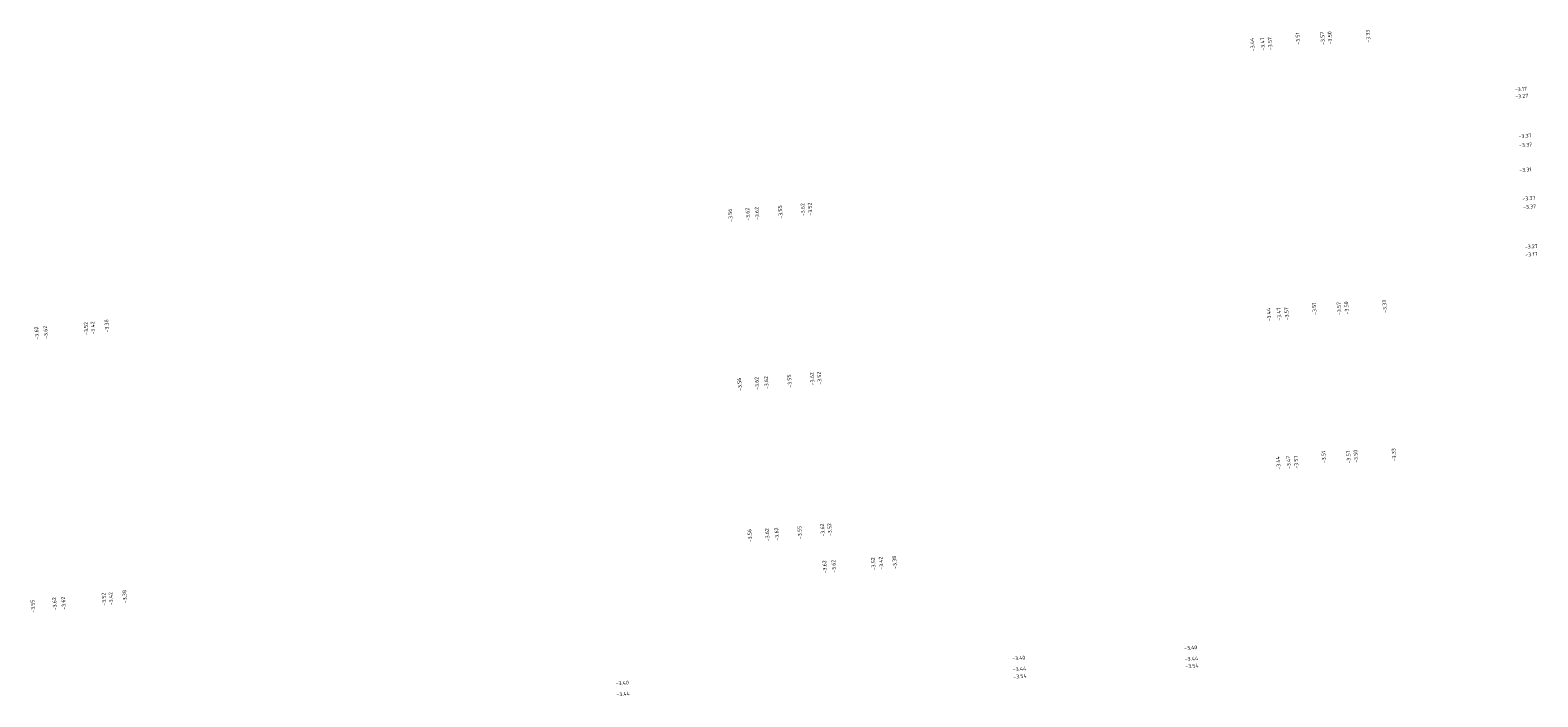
# Model space of a CAD drawing. Header units: metres. Extents: x 162356 to 162645, y 502582 to 502927.
# Tile 7 of 8: x 162502 to 162645, y 502755 to 502818. Entities that reach past the tile are written whole.
import ezdxf

# ---------------------------------------------------------------- set-up
doc = ezdxf.new("R2010")
doc.units = ezdxf.units.M
doc.layers.add('X-XX-AL-AANLEGHOOGTE-T18', color=7, linetype='Continuous', lineweight=13)
doc.styles.add('NLCS-ISO-T18_A', font='NLCS-ISO.ttf', dxfattribs={"height": 0.0018})

msp = doc.modelspace()

# ---------------------------------------------------------------- texts
at = {"layer": 'X-XX-AL-AANLEGHOOGTE-T18', "linetype": 'Continuous', "char_height": 0.36, "attachment_point": 7, "style": 'NLCS-ISO-T18_A', "bg_fill": 3, "box_fill_scale": 1.11, "bg_fill_color": 0, "bg_fill_true_color": 0, "bg_fill_transparency": 0}
for s, insert, rotation in [('{\\C256;-3.33}', (162628.86, 502816.86), 94.4433), ('{\\C256;-3.47}', (162618.85, 502816.11), 94.4433), ('{\\C256;-3.51}', (162622.19, 502816.67), 94.4433), ('{\\C256;-3.57}', (162624.53, 502816.65), 94.4433), ('{\\C256;-3.27}', (162642.61, 502811.55), 4.4433), ('{\\C256;-3.37}', (162642.97, 502806.92), 4.4433), ('{\\C256;-3.31}', (162643, 502804.57), 4.4433), ('{\\C256;-3.37}', (162643.29, 502801.87), 4.4433), ('\\pxt32;{\\C256;-3.56}', (162568.32, 502799.87), 94.4433), ('\\pxt32;{\\C256;-3.62}', (162569.97, 502799.97), 94.4433), ('\\pxt10,32;{\\C256;-3.55}', (162573.07, 502800.18), 94.4433), ('\\pxt32;{\\C256;-3.62}', (162575.21, 502800.41), 94.4433), ('{\\C256;-3.27}', (162643.52, 502797.3), 4.4433), ('{\\C256;-3.51}', (162623.75, 502791.05), 94.4433), ('{\\C256;-3.57}', (162626.1, 502791.03), 94.4433), ('{\\C256;-3.33}', (162630.42, 502791.24), 94.4433), ('{\\C256;-3.44}', (162619.44, 502790.44), 94.4433), ('\\pxt32;{\\C256;-3.62}', (162502.48, 502788.71), 94.4433), ('\\pxt32;{\\C256;-3.52}', (162507.17, 502789.15), 94.4433), ('\\pxt32;{\\C256;-3.38}', (162509.14, 502789.38), 94.4433), ('\\pxt32;{\\C256;-3.56}', (162569.2, 502783.84), 94.4433), ('\\pxt32;{\\C256;-3.62}', (162570.85, 502783.94), 94.4433), ('\\pxt10,32;{\\C256;-3.55}', (162573.94, 502784.15), 94.4433), ('\\pxt32;{\\C256;-3.62}', (162576.09, 502784.38), 94.4433), ('{\\C256;-3.51}', (162624.65, 502776.99), 94.4433), ('{\\C256;-3.57}', (162627, 502776.96), 94.4433), ('{\\C256;-3.33}', (162631.32, 502777.17), 94.4433), ('{\\C256;-3.44}', (162620.33, 502776.37), 94.4433), ('\\pxt32;{\\C256;-3.62}', (162571.83, 502769.59), 94.4433), ('\\pxt10,32;{\\C256;-3.55}', (162574.92, 502769.79), 94.4433), ('\\pxt32;{\\C256;-3.62}', (162577.07, 502770.03), 94.4433), ('\\pxt32;{\\C256;-3.56}', (162570.17, 502769.49), 94.4433), ('\\pxt32;{\\C256;-3.52}', (162581.9, 502766.83), 94.4433), ('\\pxt32;{\\C256;-3.38}', (162583.91, 502766.96), 94.4433), ('\\pxt32;{\\C256;-3.62}', (162577.28, 502766.54), 94.4433), ('\\pxt10,32;{\\C256;-3.55}', (162502.13, 502762.81), 94.4433), ('\\pxt32;{\\C256;-3.62}', (162504.18, 502763.04), 94.4433), ('\\pxt32;{\\C256;-3.52}', (162508.87, 502763.48), 94.4433), ('\\pxt32;{\\C256;-3.38}', (162510.84, 502763.71), 94.4433), ('{\\C256;-3.54}', (162611.29, 502757.52), 4.4433), ('{\\C256;-3.54}', (162594.97, 502756.54), 4.4433), ('{\\C256;-3.44}', (162557.3, 502754.86), 4.4433)]:
    msp.add_mtext(s, dxfattribs=dict(at, insert=insert, rotation=rotation))

# ---------------------------------------------------------------- next in the draw order: texts
for s, insert, rotation in [('{\\C256;-3.44}', (162617.87, 502816.05), 94.4433), ('\\pxt32;{\\C256;-3.57}', (162619.56, 502816.15), 94.4433), ('{\\C256;-3.50}', (162625.24, 502816.7), 94.4433), ('{\\C256;-3.17}', (162642.57, 502812.22), 4.4433), ('{\\C256;-3.37}', (162642.92, 502807.77), 4.4433), ('\\pxt32;{\\C256;-3.62}', (162570.86, 502800.04), 94.4433), ('\\pxt32;{\\C256;-3.52}', (162575.89, 502800.46), 94.4433), ('{\\C256;-3.37}', (162643.35, 502801.06), 4.4433), ('{\\C256;-3.17}', (162643.57, 502796.56), 4.4433), ('{\\C256;-3.50}', (162626.81, 502791.09), 94.4433), ('{\\C256;-3.47}', (162620.41, 502790.5), 94.4433), ('\\pxt32;{\\C256;-3.62}', (162503.33, 502788.77), 94.4433), ('\\pxt32;{\\C256;-3.42}', (162507.82, 502789.19), 94.4433), ('\\pxt32;{\\C256;-3.62}', (162571.74, 502784.01), 94.4433), ('\\pxt32;{\\C256;-3.52}', (162576.77, 502784.43), 94.4433), ('{\\C256;-3.50}', (162627.7, 502777.02), 94.4433), ('{\\C256;-3.47}', (162621.31, 502776.43), 94.4433), ('\\pxt32;{\\C256;-3.62}', (162572.72, 502769.65), 94.4433), ('\\pxt32;{\\C256;-3.52}', (162577.75, 502770.07), 94.4433), ('\\pxt32;{\\C256;-3.42}', (162582.63, 502766.88), 94.4433), ('\\pxt32;{\\C256;-3.62}', (162578.14, 502766.59), 94.4433), ('\\pxt32;{\\C256;-3.62}', (162505.03, 502763.1), 94.4433), ('\\pxt32;{\\C256;-3.42}', (162509.53, 502763.52), 94.4433), ('{\\C256;-3.44}', (162611.24, 502758.21), 4.4433), ('{\\C256;-3.44}', (162594.92, 502757.23), 4.4433), ('{\\C256;-3.40}', (162557.23, 502755.9), 4.4433)]:
    msp.add_mtext(s, dxfattribs=dict(at, insert=insert, rotation=rotation))

# ---------------------------------------------------------------- next in the draw order: texts
for s, insert, rotation in [('\\pxt32;{\\C256;-3.57}', (162621.13, 502790.54), 94.4433), ('\\pxt32;{\\C256;-3.57}', (162622.03, 502776.47), 94.4433), ('{\\C256;-3.40}', (162611.18, 502759.25), 4.4433), ('{\\C256;-3.40}', (162594.86, 502758.27), 4.4433)]:
    msp.add_mtext(s, dxfattribs=dict(at, insert=insert, rotation=rotation))

doc.saveas('drawing.dxf')
